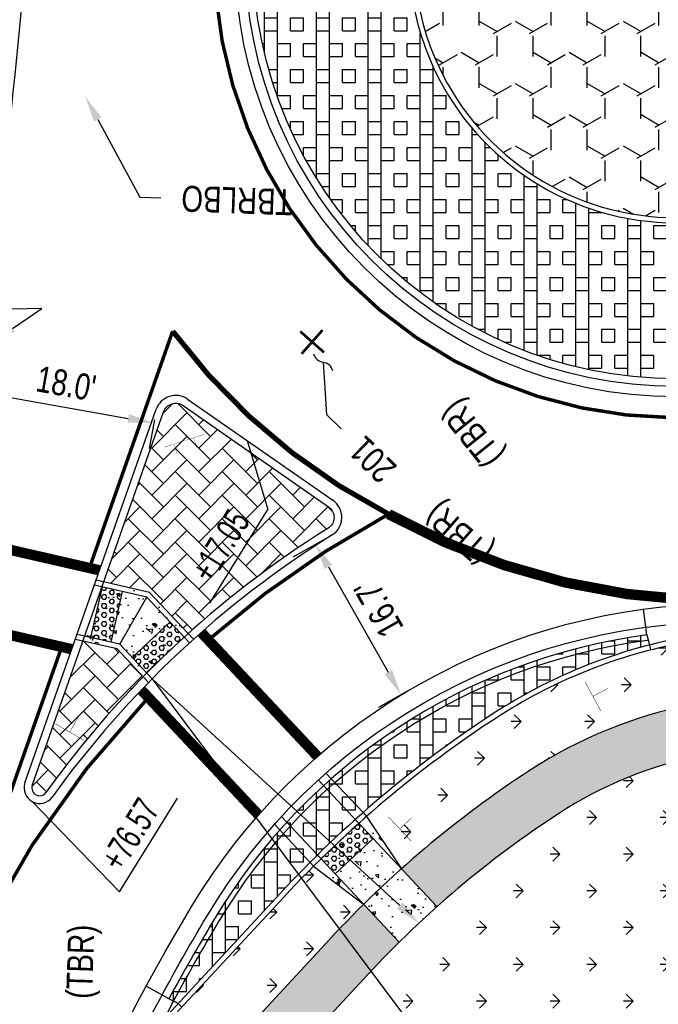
# Model space of a CAD drawing. Header units: feet. Extents: x 161194 to 165526, y 286511 to 289383.
# Tile 9 of 34: x 161426 to 161488, y 288899 to 288994. Entities that reach past the tile are written whole.
import ezdxf
from ezdxf import colors
from ezdxf.entities.mleader import LeaderData, LeaderLine
from ezdxf.math import Vec2, Vec3

# ---------------------------------------------------------------- set-up
doc = ezdxf.new("R2010")
doc.units = ezdxf.units.FT
doc.header["$MEASUREMENT"] = 0
doc.linetypes.add('dotted3_WD4', pattern=[12, 3, -9])
for name, color, linetype in [('DR_P_Text', 1, 'Continuous'), ('DR_P_Underdrain', 1, 'Continuous'), ('PM_P_Edge_Line', 7, 'Continuous'), ('PV_P_Curb', 6, 'Continuous'), ('PV_P_EOP', 7, 'Continuous'), ('PV_P_Walk', 4, 'Continuous'), ('RD_P_Text', 1, 'Continuous'), ('SC_Shading1', 247, 'Continuous'), ('SC_Shading2', 255, 'Continuous'), ('SN_P_Signs', 1, 'Continuous'), ('VG_P_Text', 2, 'Continuous')]:
    doc.layers.add(name, color=color, linetype=linetype)
doc.styles.add('Slanted-Normal', font='font31.shx', dxfattribs={"height": 0.1})
doc.styles.get("Standard").update_dxf_attribs({"font": 'font31.shx'})
doc.dimstyles.new('COEC', dxfattribs={"dimscale": 13.9, "dimtxt": 0.18, "dimasz": 0.18, "dimexe": 0.18, "dimexo": 0.0625, "dimgap": 0.09, "dimtad": 1, "dimzin": 0, "dimdsep": 46, "dimtxsty": 'Standard', "dimcen": 0.09, "dimclrd": 256, "dimclre": 256, "dimclrt": 256, "dimaunit": 1, "dimadec": 4, "dimazin": 0, "dimtfac": 1, "dimtofl": 0, "dimtmove": 0, "dimatfit": 3, "dimfxl": 1, "dimtolj": 1, "dimtzin": 0, "dimlwd": -1, "dimlwe": -1, "dimarcsym": 0})
pattern_1 = [(90, (0, 0), (-5, 3.061616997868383e-16), []), (90, (1.25, 0), (-5, 3.061616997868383e-16), []), (0, (0, 0), (0, 5), [-1.25, 1.25]), (0, (0, 1.25), (0, 5), [-1.25, 1.25]), (0, (0, 2.5), (0, 5), [1.25, -1.25]), (0, (0, 3.75), (0, 5), [1.25, -1.25]), (90, (2.5, 0), (-5, 3.061616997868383e-16), [1.25, -1.25]), (90, (3.75, 0), (-5, 3.061616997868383e-16), [1.25, -1.25])]

# ---------------------------------------------------------------- blocks, each defined once
blk = doc.blocks.new('_Integral')
at = {"color": 0, "linetype": 'ByBlock', "lineweight": -2}
for centre, start, end in [((0.44488802, -0.09133463), 101.9999999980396, 167.9999999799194), ((-0.44488802, 0.09133463), 282.0000000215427, 348.0000000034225)]:
    blk.add_arc(centre, 0.45416667, start, end, dxfattribs=at)
blk = doc.blocks.new('*D1314')
at = {"layer": 'Defpoints', "color": 0, "transparency": 16777216}
for p in [(161456.5101569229, 288943.9581255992), (161464.7519800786, 288929.4841496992), (161463.1607649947, 288928.5780743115)]:
    blk.add_point(p, dxfattribs=at)
at = {"layer": 'DR_P_Text', "transparency": 16777216}
for p, q in [((161455.6411642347, 288943.4633006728), (161452.7464601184, 288941.8149878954)), ((161456.1560041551, 288940.879568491), (161461.9237026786, 288930.7505560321)), ((161463.8829873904, 288928.9893247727), (161460.9882832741, 288927.3410119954))]:
    blk.add_line(p, q, dxfattribs=at)
for points in [[(161456.5180844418, 288941.0857455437), (161455.7939238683, 288940.6733914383), (161454.918941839, 288943.0520502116)], [(161462.2857829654, 288930.9567330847), (161461.5616223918, 288930.5443789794), (161463.1607649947, 288928.5780743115)]]:
    blk.add_solid(points, dxfattribs=at)
at = {"layer": 'DR_P_Text', "transparency": 16777216, "insert": (161460.9950869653, 288936.928418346), "char_height": 2.5, "attachment_point": 5, "rotation": 119.6582064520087}
blk.add_mtext("\\A1;{\\W0.8;16.7'}", dxfattribs=at)
blk = doc.blocks.new('*D1315')
at = {"layer": 'Defpoints', "color": 0, "transparency": 16777216}
for p in [(161421.8981445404, 288959.2072913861), (161439.5737382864, 288956.0565203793), (161439.3382628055, 288954.7355202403)]:
    blk.add_point(p, dxfattribs=at)
at = {"layer": 'DR_P_Text', "transparency": 16777216}
for p, q in [((161421.7226553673, 288958.2228100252), (161421.2239461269, 288955.4250878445)), ((161424.1238724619, 288957.4475683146), (161436.877059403, 288955.1742431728)), ((161439.3982491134, 288955.0720390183), (161438.899539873, 288952.2743168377))]:
    blk.add_line(p, q, dxfattribs=at)
for points in [[(161424.1969929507, 288957.8577688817), (161424.0507519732, 288957.0373677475), (161421.6626690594, 288957.8862912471)], [(161436.9501798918, 288955.5844437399), (161436.8039389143, 288954.7640426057), (161439.3382628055, 288954.7355202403)]]:
    blk.add_solid(points, dxfattribs=at)
at = {"layer": 'DR_P_Text', "transparency": 16777216, "insert": (161430.8953165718, 288958.5259888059), "char_height": 2.5, "attachment_point": 5, "rotation": 349.8928737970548}
blk.add_mtext("\\A1;{\\W0.8;18.0'}", dxfattribs=at)

msp = doc.modelspace()

# ---------------------------------------------------------------- hatches: boundary and pattern name
at = {"layer": 'SC_Shading1', "true_color": 0x7ac1d6}
h = msp.add_hatch(dxfattribs=at)
h.set_pattern_fill('BOX', color=133, scale=5)
h.set_pattern_definition(pattern_1)
edge = h.paths.add_edge_path()
edge.add_arc((161489.6540933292, 288999.7510055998), 40.75000000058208, 0, 360)
edge = h.paths.add_edge_path(flags=16)
edge.add_arc((161489.6540933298, 288999.7510056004), 25.74999999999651, -157.02909225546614, 38.03568410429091, ccw=False)
edge.add_arc((161489.6540933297, 288999.7510056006), 25.74999999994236, 136.006591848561, 202.9709077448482, ccw=False)
edge.add_arc((161489.6540933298, 288999.7510056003), 25.75000000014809, 38.03568410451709, 136.0065918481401, ccw=False)
at = {"layer": 'SC_Shading1'}
h = msp.add_hatch(dxfattribs=at)
h.set_pattern_fill('Y', color=256, scale=16)
h.set_pattern_definition([(329.9999999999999, (3.464096, 0), (5.196156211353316, 3.000006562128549), [2, -4]), (329.9999999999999, (0, 0), (5.196156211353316, 3.000006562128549), [2, -4]), (90, (1.732048, 3), (-5.19616, 3), [2, -4]), (90, (0, 0), (-5.19616, 3), [2, -4]), (29.99999999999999, (0, 2), (-3.788646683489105e-06, 6.000006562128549), [2, -4]), (29.99999999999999, (1.732048, 5), (-3.788646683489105e-06, 6.000006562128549), [2, -4])])
edge = h.paths.add_edge_path()
edge.add_arc((161489.6540933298, 288999.7510056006), 25.249999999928, 202.9709077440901, 398.0356841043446)
edge.add_arc((161489.6540933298, 288999.7510056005), 25.24999999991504, 38.03568410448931, 202.9709077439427)
h = msp.add_hatch(dxfattribs=at)
h.set_pattern_fill('AR-HBONE', color=256, scale=0.4)
h.set_pattern_definition([(45, (-39.15894967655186, -56.37047209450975), (0, 2.262741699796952), [4.800000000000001, -1.6]), (135, (-38.02757882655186, -55.23910124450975), (1.776356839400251e-16, 2.262741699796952), [4.800000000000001, -1.6])])
edge = h.paths.add_edge_path()
edge.add_arc((161441.4604898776, 288955.3930684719), 1.250000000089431, 55.16642135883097, 160.6264326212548, ccw=False)
edge.add_line((161442.1744832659, 288956.4190867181), (161456.1669626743, 288946.6818936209))
edge.add_arc((161455.4529692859, 288945.6558753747), 1.250000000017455, -58.089506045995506, 55.16642135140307, ccw=False)
edge.add_arc((161506.7265696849, 288863.3150112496), 95.7500000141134, 121.9104939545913, 132.0076657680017)
edge.add_line((161442.6477945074, 288934.4625556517), (161438.9270496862, 288938.4285630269))
edge.add_line((161438.9270496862, 288938.4285630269), (161434.5245256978, 288939.436461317))
edge.add_line((161434.5245256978, 288939.436461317), (161440.2812701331, 288955.8077259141))
h = msp.add_hatch(dxfattribs=at)
h.set_pattern_fill('GRASS', color=256, scale=5, angle=90)
h.set_pattern_definition([(180, (169.5115664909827, 51.65592851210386), (-3.535533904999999, -3.535533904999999), [0.9375, -6.133567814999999]), (135, (169.5115664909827, 51.65592851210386), (-3.535533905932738, -3.535533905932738), [0.9375, -4.0625]), (225, (169.5115664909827, 51.65592851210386), (3.535533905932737, -3.535533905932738), [0.9375, -4.0625])])
edge = h.paths.add_edge_path()
edge.add_arc((161531.8253582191, 288835.0219180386), 109.0000000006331, 123.0953517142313, 131.3323844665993, ccw=False)
edge.add_arc((161499.6093524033, 288884.4499361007), 49.99999999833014, 101.37376346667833, 123.0953517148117, ccw=False)
edge.add_line((161489.7489304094, 288933.4680151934), (161502.4726419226, 288936.0275027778))
edge.add_line((161502.4726419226, 288936.0275027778), (161558.5386527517, 288947.3056788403))
edge.add_arc((161585.6548132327, 288812.505961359), 137.4999999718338, 97.91938985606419, 101.3737634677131, ccw=False)
edge.add_line((161566.7100985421, 288948.6946091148), (161568.3765485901, 288942.8658921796))
edge.add_arc((161585.6548132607, 288812.5059611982), 131.5000001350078, 97.55013329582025, 101.3737634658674)
edge.add_line((161559.7219033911, 288941.4235093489), (161503.655892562, 288930.1453332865))
edge.add_line((161503.655892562, 288930.1453332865), (161490.9321810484, 288927.5858457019))
edge.add_arc((161499.6093524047, 288884.4499360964), 44.00000000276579, 101.3737634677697, 123.0953517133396)
edge.add_arc((161531.8253582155, 288835.0219180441), 102.9999999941, 123.0953517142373, 131.7816626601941)
edge.add_line((161463.1970917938, 288911.8279142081), (161459.8389036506, 288916.8690338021))
h = msp.add_hatch(dxfattribs=at)
h.set_pattern_fill('AR-CONC', color=256, scale=0.5, angle=90)
h.set_pattern_definition([(140, (-24.95454081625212, 27.06225697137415), (0.3137606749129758, 3.586300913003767), [0.375, -4.125]), (85.00000000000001, (-24.95454081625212, 27.06225697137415), (-3.760960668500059, -0.6937566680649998), [0.3, -3.3]), (190.45144446, (-24.92839409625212, 27.36111537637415), (-3.447199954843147, 2.89254423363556), [0.31870096, -3.50571056]), (136.1842, (-25.95454081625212, 27.06225697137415), (0.827596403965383, 5.336206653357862), [0.5624999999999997, -6.187499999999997]), (186.63563549, (-25.88557428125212, 27.50694069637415), (-4.870593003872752, 4.673309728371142), [0.47805171, -5.258568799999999]), (81.18416399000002, (-25.95454081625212, 27.06225697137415), (-4.870593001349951, 4.673309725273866), [0.45, -4.950000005]), (111, (-25.70454081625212, 27.56225697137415), (2.013094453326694, 2.984535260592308), [0.375, -4.125]), (56.00000000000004, (-25.70454081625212, 27.56225697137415), (-3.625750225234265, 1.216576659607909), [0.3, -3.3]), (161.45144474, (-25.53678294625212, 27.81096824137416), (-1.612655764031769, 4.201111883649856), [0.3187009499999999, -3.505710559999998]), (127.5, (-24.95454081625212, 27.06225697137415), (-1.664469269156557, 0.06079927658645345), [0, -3.26, 0, -3.35, 0, -3.3125]), (97.49999999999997, (-24.95454081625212, 27.06225697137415), (-1.972058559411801, 1.315347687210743), [0, -1.91, 0, -3.185, 0, -1.2625]), (57.49999999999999, (-24.95454081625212, 25.94725697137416), (0.1127743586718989, 2.669112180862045), [0, -1.249999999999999, 0, -3.899999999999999, 0, -5.174999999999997]), (47.5, (-24.95454081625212, 25.44725697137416), (-0.5005249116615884, 2.915930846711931), [0, -1.625, 0, -2.59, 0, -3.675])])
edge = h.paths.add_edge_path()
edge.add_line((161434.5245256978, 288939.436461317), (161438.9270496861, 288938.4285630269))
edge.add_line((161438.9270496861, 288938.4285630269), (161442.6477945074, 288934.4625556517))
edge.add_arc((161514.8421887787, 288854.853078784), 107.4695276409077, 132.2035263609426, 135.402946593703)
edge.add_line((161438.3172053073, 288930.3092003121), (161435.803707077, 288932.9883823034))
edge.add_line((161435.803707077, 288932.9883823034), (161432.5213776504, 288933.7398272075))
edge.add_line((161432.5213776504, 288933.7398272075), (161434.5245256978, 288939.436461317))
h = msp.add_hatch(dxfattribs=at)
h.set_pattern_fill('HEX', color=256, scale=2)
h.set_pattern_definition([(0, (-3.807020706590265, 2.699074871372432), (0, 0.4330127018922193), [0.25, -0.5]), (120, (-3.807020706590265, 2.699074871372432), (-0.375, -0.2165063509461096), [0.2499999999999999, -0.4999999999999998]), (59.99999999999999, (-3.557020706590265, 2.699074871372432), (-0.3749999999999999, 0.2165063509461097), [0.25, -0.5])])
h.paths.add_polyline_path([(161434.3575966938, 288938.9617418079), (161436.3071589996, 288938.5154159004), (161435.1913442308, 288933.6415101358), (161433.241781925, 288934.0878360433)])
h = msp.add_hatch(dxfattribs=at)
h.set_pattern_fill('GRASS', color=256, scale=5, angle=90)
h.set_pattern_definition([(180, (0, 0), (-3.535533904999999, -3.535533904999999), [0.9375, -6.133567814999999]), (135, (0, 0), (-3.535533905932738, -3.535533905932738), [0.9375, -4.0625]), (225, (0, 0), (3.535533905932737, -3.535533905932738), [0.9375, -4.0625])])
edge = h.paths.add_edge_path()
edge.add_arc((161458.9682483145, 288879.9855272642), 14.00000000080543, 137.1737591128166, 154.1394373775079, ccw=False)
edge.add_line((161448.7003877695, 288889.5024090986), (161459.9503344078, 288901.6400908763))
edge.add_arc((161531.8253582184, 288835.0219180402), 97.99999999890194, 123.09535171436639, 137.173759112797, ccw=False)
edge.add_arc((161499.6093524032, 288884.4499361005), 38.99999999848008, 101.3737634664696, 123.09535171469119, ccw=False)
edge.add_line((161491.9182232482, 288922.6840377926), (161504.6419347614, 288925.2435253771))
edge.add_line((161504.6419347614, 288925.2435253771), (161560.7079455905, 288936.5217014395))
edge.add_arc((161585.6548132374, 288812.5059613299), 126.5000000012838, 90.00000000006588, 101.37376346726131, ccw=False)
edge.add_line((161585.6548132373, 288939.0059613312), (161618.6911788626, 288939.0059613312))
edge.add_arc((161618.6911788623, 288909.0059613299), 30.00000000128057, 77.64034807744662, 89.99999999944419, ccw=False)
edge.add_arc((161593.968693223, 288796.1828754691), 145.4999999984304, 48.180645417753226, 77.64034807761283, ccw=False)
edge.add_line((161690.9858023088, 288904.6168671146), (161686.055183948, 288904.7904662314))
edge.add_line((161686.055183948, 288904.7904662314), (161686.037590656, 288904.2907758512))
edge.add_line((161686.037590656, 288904.2907758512), (161665.071, 288904.7590000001))
edge.add_line((161665.071, 288904.7590000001), (161635.0350000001, 288905.8360000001))
edge.add_line((161635.0350000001, 288905.8360000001), (161601.7229999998, 288906.821))
edge.add_line((161601.7229999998, 288906.821), (161588.73, 288907.219))
edge.add_line((161588.73, 288907.219), (161588.6811246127, 288907.6098567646))
edge.add_line((161588.6811246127, 288907.6098567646), (161582.1554260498, 288902.4647903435))
edge.add_line((161582.1554260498, 288902.4647903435), (161557.3861892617, 288882.935943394))
edge.add_arc((161510.9506894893, 288941.8319904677), 75.00000000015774, 252.5968954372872, 308.2533596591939, ccw=False)
edge.add_line((161488.5187522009, 288870.2651811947), (161445.2851091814, 288883.8163563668))
edge.add_arc((161623.1923741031, 288800.3822193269), 196.5000003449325, 154.1394373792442, 154.8745763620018, ccw=False)
h = msp.add_hatch(dxfattribs=at)
h.set_pattern_fill('HEX', color=256, scale=2)
h.set_pattern_definition([(0, (3.992186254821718, -13.04198310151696), (0, 0.4330127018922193), [0.25, -0.5]), (120, (3.992186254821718, -13.04198310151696), (-0.375, -0.2165063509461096), [0.2499999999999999, -0.4999999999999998]), (59.99999999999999, (4.242186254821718, -13.04198310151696), (-0.3749999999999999, 0.2165063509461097), [0.25, -0.5])])
h.paths.add_polyline_path([(161437.2622030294, 288932.1645296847), (161440.9086901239, 288935.5855137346), (161442.2770837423, 288934.1269188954), (161438.6305966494, 288930.7059348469)])
at = {"layer": 'SC_Shading1', "true_color": 0x7ac1d6}
h = msp.add_hatch(dxfattribs=at)
h.set_pattern_fill('BOX', color=133, scale=5)
h.set_pattern_definition(pattern_1)
edge = h.paths.add_edge_path()
edge.add_line((161486.8250101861, 288934.3379165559), (161487.0732498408, 288933.3692179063))
edge.add_arc((161499.6093524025, 288884.4499361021), 50.49999999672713, 104.3733684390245, 123.0953517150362)
edge.add_arc((161531.8253582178, 288835.0219180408), 109.4999999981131, 123.0953517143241, 137.1737591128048)
edge.add_line((161451.5160203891, 288909.4575295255), (161441.676542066, 288898.8416163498))
edge.add_line((161441.676542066, 288898.8416163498), (161440.7975307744, 288899.3184173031))
edge.add_line((161440.7975307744, 288899.3184173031), (161445.0869647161, 288906.8468298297))
edge.add_arc((161494.4414756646, 288877.344588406), 57.49999999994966, 97.61178508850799, 149.1306301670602, ccw=False)
at = {"layer": 'SC_Shading1'}
h = msp.add_hatch(dxfattribs=at)
h.set_pattern_fill('AR-HBONE', color=256, scale=0.4)
h.set_pattern_definition([(45, (-52.53256294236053, -74.90565974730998), (0, 2.262741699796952), [4.800000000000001, -1.6]), (135, (-51.40119209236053, -73.77428889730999), (1.776356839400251e-16, 2.262741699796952), [4.800000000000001, -1.6])])
edge = h.paths.add_edge_path()
edge.add_line((161432.5213776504, 288933.7398272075), (161435.803707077, 288932.9883823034))
edge.add_line((161435.803707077, 288932.9883823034), (161438.3172053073, 288930.3092003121))
edge.add_arc((161506.7265696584, 288863.315011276), 95.7499999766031, 135.5988071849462, 144.3135557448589)
edge.add_arc((161428.3471886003, 288919.6081957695), 0.7499999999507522, 160.6264326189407, 324.3135557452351, ccw=False)
edge.add_line((161427.6396567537, 288919.8569902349), (161432.5213776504, 288933.7398272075))
h = msp.add_hatch(dxfattribs=at)
h.set_pattern_fill('AR-CONC', color=256, scale=0.5, angle=90)
h.set_pattern_definition([(140, (0, 0), (0.3137606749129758, 3.586300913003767), [0.375, -4.125]), (85.00000000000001, (0, 0), (-3.760960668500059, -0.6937566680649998), [0.3, -3.3]), (190.45144446, (0.02614672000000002, 0.298858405), (-3.447199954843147, 2.89254423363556), [0.31870096, -3.50571056]), (136.1842, (-1, 6.123233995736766e-17), (0.827596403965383, 5.336206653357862), [0.5624999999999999, -6.187499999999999]), (186.63563549, (-0.931033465, 0.444683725), (-4.870593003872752, 4.673309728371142), [0.47805171, -5.258568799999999]), (81.18416399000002, (-1, 6.123233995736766e-17), (-4.870593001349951, 4.673309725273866), [0.45, -4.950000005]), (111, (-0.75, 0.5), (2.013094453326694, 2.984535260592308), [0.375, -4.125]), (56.00000000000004, (-0.75, 0.5), (-3.625750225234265, 1.216576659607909), [0.3, -3.3]), (161.45144474, (-0.58224213, 0.74871127), (-1.612655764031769, 4.201111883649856), [0.31870095, -3.505710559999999]), (127.5, (0, 0), (-1.664469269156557, 0.06079927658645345), [0, -3.26, 0, -3.35, 0, -3.3125]), (97.50000000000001, (0, 0), (-1.972058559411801, 1.315347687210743), [0, -1.91, 0, -3.185, 0, -1.2625]), (57.49999999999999, (-6.827405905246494e-17, -1.115), (0.1127743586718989, 2.669112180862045), [0, -1.25, 0, -3.899999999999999, 0, -5.174999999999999]), (47.5, (-9.889022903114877e-17, -1.615), (-0.5005249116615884, 2.915930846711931), [0, -1.625, 0, -2.59, 0, -3.675])])
edge = h.paths.add_edge_path()
edge.add_line((161459.8389036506, 288916.8690338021), (161463.1970917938, 288911.8279142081))
edge.add_line((161463.1970917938, 288911.8279142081), (161466.5973143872, 288908.2035571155))
edge.add_arc((161615.4777539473, 288747.8948032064), 218.7790708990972, 132.8831853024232, 134.1926842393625)
edge.add_line((161462.9726483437, 288904.7593136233), (161459.5506046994, 288908.4069301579))
edge.add_line((161459.5506046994, 288908.4069301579), (161454.7338217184, 288912.0796561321))
edge.add_arc((161531.8253582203, 288835.021918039), 109.0000000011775, 131.332384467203, 135.0125625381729, ccw=False)
h = msp.add_hatch(dxfattribs=at)
h.set_pattern_fill('HEX', color=256, scale=2)
h.set_pattern_definition([(0, (2.587682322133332, 0.4579097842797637), (0, 0.4330127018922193), [0.25, -0.5]), (120, (2.587682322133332, 0.4579097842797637), (-0.375, -0.2165063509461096), [0.2499999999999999, -0.4999999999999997]), (59.99999999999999, (2.837682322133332, 0.4579097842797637), (-0.3749999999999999, 0.2165063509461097), [0.25, -0.5])])
h.paths.add_polyline_path([(161455.4442806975, 288912.7839331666), (161459.0907677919, 288916.2049172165), (161460.4591614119, 288914.7463223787), (161456.8126743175, 288911.3253383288)])
h = msp.add_hatch(dxfattribs=at)
h.set_pattern_fill('GRASS', color=256, scale=5, angle=90)
h.set_pattern_definition([(180, (145.9890457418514, 26.2514520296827), (-3.535533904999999, -3.535533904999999), [0.9375, -6.133567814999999]), (135, (145.9890457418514, 26.2514520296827), (-3.535533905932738, -3.535533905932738), [0.9375, -4.0625]), (225, (145.9890457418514, 26.2514520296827), (3.535533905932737, -3.535533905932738), [0.9375, -4.0625])])
edge = h.paths.add_edge_path()
edge.add_line((161440.6327830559, 288896.979959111), (161451.8827296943, 288909.1176408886))
edge.add_arc((161531.8253586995, 288835.0219175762), 109.0000006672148, 135.0125625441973, 137.1737591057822, ccw=False)
edge.add_line((161454.7338217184, 288912.0796561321), (161459.5506046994, 288908.4069301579))
edge.add_arc((161531.8253578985, 288835.0219183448), 102.9999995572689, 134.5632843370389, 137.1737591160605)
edge.add_line((161456.2832413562, 288905.0389772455), (161445.0332947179, 288892.9012954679))
edge.add_arc((161458.9682483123, 288879.9855272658), 18.99999999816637, 137.1737591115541, 154.1394373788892)
edge.add_line((161441.8709420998, 288888.2729949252), (161440.4714208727, 288885.3251612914))
edge.add_line((161440.4714208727, 288885.3251612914), (161436.8781012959, 288891.6913123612))
edge.add_arc((161458.9682483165, 288879.9855272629), 25.00000000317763, 137.1737591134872, 152.0804457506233, ccw=False)
h = msp.add_hatch(dxfattribs=at)
h.set_pattern_fill('ANSI31', color=256, scale=12)
h.set_pattern_definition([(45, (0, 0), (-1.060660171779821, 1.060660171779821), [])])
edge = h.paths.add_edge_path()
edge.add_line((161449.2521730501, 288853.2297066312), (161439.7099318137, 288856.220631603))
edge.add_line((161439.7099318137, 288856.220631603), (161439.9411680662, 288862.9214197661))
edge.add_arc((161489.9114231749, 288861.1970055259), 50.00000000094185, 155.4732526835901, 178.023574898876, ccw=False)
edge.add_arc((161623.192373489, 288800.3822196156), 196.4999996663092, 154.8745763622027, 155.4732526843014, ccw=False)
edge.add_line((161445.2851091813, 288883.8163563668), (161449.1376743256, 288882.6088063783))
edge.add_line((161449.1376743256, 288882.6088063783), (161488.5187522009, 288870.2651811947))
edge.add_arc((161510.9506894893, 288941.8319904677), 75.00000000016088, 252.5968954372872, 308.2533596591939)
edge.add_line((161557.3861892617, 288882.935943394), (161582.1554260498, 288902.4647903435))
edge.add_line((161582.1554260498, 288902.4647903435), (161580.0520399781, 288842.7239747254))
edge.add_line((161580.0520399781, 288842.7239747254), (161577.2001348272, 288842.8243861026))
edge.add_line((161577.2001348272, 288842.8243861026), (161577.1042318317, 288843.0131535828))
edge.add_arc((161573.5380773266, 288841.2013748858), 4.000000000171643, 26.93276873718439, 88.01663683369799)
edge.add_line((161573.676514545, 288845.1989785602), (161476.1313726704, 288848.5769717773))
edge.add_arc((161479.5923031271, 288948.5170636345), 100.0000000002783, 252.5968954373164, 268.0166368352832, ccw=False)
edge.add_line((161449.6830534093, 288853.0946512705), (161449.2521730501, 288853.2297066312))
at = {"layer": 'SC_Shading2'}
h = msp.add_hatch(color=256, dxfattribs=at)
h.dxf.hatch_style = 1
edge = h.paths.add_edge_path()
edge.add_line((161503.655892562, 288930.1453332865), (161559.7219033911, 288941.4235093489))
edge.add_arc((161585.6548132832, 288812.5059610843), 131.5000002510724, 99.73038866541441, 101.37376346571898, ccw=False)
edge.add_line((161563.4297147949, 288942.1141979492), (161564.2747755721, 288937.1861281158))
edge.add_arc((161585.6548132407, 288812.5059613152), 126.5000000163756, 99.73038866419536, 101.373763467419)
edge.add_line((161560.7079455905, 288936.5217014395), (161504.6419347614, 288925.2435253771))
edge.add_line((161504.6419347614, 288925.2435253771), (161491.9182232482, 288922.6840377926))
edge.add_arc((161499.6093524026, 288884.4499361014), 38.99999999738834, 101.3737634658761, 123.0953517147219)
edge.add_arc((161542.7378273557, 288820.3362747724), 116.2670934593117, 123.6488683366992, 130.9102377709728)
edge.add_line((161466.5973143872, 288908.2035571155), (161463.1970917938, 288911.8279142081))
edge.add_arc((161531.8253582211, 288835.0219180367), 103.0000000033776, 123.0953517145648, 131.7816626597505, ccw=False)
edge.add_arc((161499.6093524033, 288884.4499361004), 43.99999999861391, 101.37376346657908, 123.0953517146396, ccw=False)
edge.add_line((161490.9321810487, 288927.585845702), (161503.655892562, 288930.1453332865))
h = msp.add_hatch(color=256, dxfattribs=at)
h.dxf.hatch_style = 1
edge = h.paths.add_edge_path()
edge.add_line((161445.0332947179, 288892.9012954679), (161456.2832413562, 288905.0389772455))
edge.add_arc((161662.1912576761, 288708.5496150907), 284.6158474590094, 135.3962031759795, 136.3408402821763, ccw=False)
edge.add_line((161459.5506046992, 288908.406930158), (161462.9726483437, 288904.7593136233))
edge.add_arc((161531.8253587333, 288835.0219175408), 98.00000071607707, 134.6342591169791, 137.173759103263)
edge.add_line((161459.9503344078, 288901.6400908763), (161448.7003877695, 288889.5024090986))
edge.add_arc((161458.9682483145, 288879.9855272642), 14.00000000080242, 137.1737591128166, 154.1394373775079)
edge.add_arc((161623.1923741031, 288800.3822193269), 196.5000003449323, 154.1394373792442, 154.8745763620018)
edge.add_line((161445.2851091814, 288883.8163563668), (161440.4714208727, 288885.3251612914))
edge.add_arc((161623.1923747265, 288800.3822190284), 201.500001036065, 154.1394373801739, 155.06732237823, ccw=False)
edge.add_arc((161458.9682483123, 288879.9855272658), 18.99999999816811, 137.1737591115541, 154.1394373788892, ccw=False)

# ---------------------------------------------------------------- linework, layer by layer
at = {"layer": 'DR_P_Underdrain', "flags": 128}
msp.add_lwpolyline([(161433.2694257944, 288882.7124923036, -0.01057781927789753), (161436.9217218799, 288890.6719987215), (161441.2370364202, 288899.0800168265, -0.01044048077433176), (161445.5161343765, 288906.5902886, -0.228657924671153), (161486.8912403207, 288933.8423223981)], format="xyb", dxfattribs=at)
at = {"layer": 'PM_P_Edge_Line', "color": 2, "flags": 128}
for points, const_width in [([(161490.0987232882, 289044.2487842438, -4935.389470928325), (161490.0626588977, 289044.2491299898)], 0.33333), ([(161444.5925015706, 288933.8512259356, -0.05647883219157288), (161461.9515512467, 288945.9660712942)], 0.333), ([(161399.1727713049, 288768.2453216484), (161400.5803276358, 288808.220548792, -0.08561412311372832), (161419.3216467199, 288897.9037296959, -0.09697419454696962), (161438.8195301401, 288928.3121956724, -0.08982878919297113)], 0.333)]:
    msp.add_lwpolyline(points, format="xyb", dxfattribs=dict(at, const_width=const_width))
at = {"layer": 'PM_P_Edge_Line', "color": 2, "const_width": 0.333}
msp.add_lwpolyline([(161433.1415528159, 288940.7789455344), (161441.158726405, 288963.5785107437)], dxfattribs=at)
at = {"layer": 'PM_P_Edge_Line', "const_width": 0.5, "flags": 128}
msp.add_lwpolyline([(161461.9515512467, 288945.9660712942, -0.1140666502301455), (161441.1587264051, 288963.5785107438, -0.1140666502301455)], format="xyb", dxfattribs=at)
at = {"layer": 'PM_P_Edge_Line', "linetype": 'dotted3_WD4', "ltscale": 0.01, "const_width": 1, "flags": 128}
msp.add_lwpolyline([(161497.0476487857, 288937.6898636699, -0.1385717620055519), (161461.9515512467, 288945.9660712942)], format="xyb", dxfattribs=at)
at = {"layer": 'PM_P_Edge_Line', "const_width": 1, "flags": 128}
for points in [[(161434.1225990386, 288940.5543482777), (161418.8912170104, 288944.0413670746)], [(161431.4517349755, 288932.9588361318), (161417.1059133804, 288936.2431178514)], [(161443.9079719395, 288934.5808781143), (161455.102462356, 288922.6484738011)], [(161438.1343528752, 288929.0425381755), (161449.422941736, 288917.0098326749)]]:
    msp.add_lwpolyline(points, dxfattribs=at)
at = {"layer": 'PM_P_Edge_Line', "color": 2, "const_width": 0.333}
msp.add_lwpolyline([(161398.1733906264, 288768.2805105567), (161399.5809469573, 288808.2557377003, -0.07863137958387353), (161415.7274927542, 288891.2561313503), (161430.4706887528, 288933.1834333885)], format="xyb", dxfattribs=at)
at = {"layer": 'PV_P_Curb'}
for p, q in [((161442.1744832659, 288956.4190867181), (161456.1669626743, 288946.6818936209)), ((161451.8827296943, 288909.1176408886), (161440.6327830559, 288896.979959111))]:
    msp.add_line(p, q, dxfattribs=at)
at = {"layer": 'PV_P_Curb', "flags": 128}
for points in [[(161465.9459877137, 288989.7017156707, 1.140931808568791), (161509.9354927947, 289015.6169230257, 0.8764765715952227)], [(161466.4063392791, 288989.896847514, 1.140931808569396), (161509.5416792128, 289015.3088469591, 0.8764765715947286)]]:
    msp.add_lwpolyline(points, format="xyb", close=True, dxfattribs=at)
at = {"layer": 'PV_P_Curb'}
for points in [[(161427.6396567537, 288919.8569902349), (161440.2812701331, 288955.8077259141, -0.4956432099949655), (161442.1744832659, 288956.4190867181)], [(161456.1669626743, 288946.6818936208, -0.538759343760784), (161456.113711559, 288944.594781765, 0.09806434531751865), (161428.9563547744, 288919.1706839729)], [(161502.3740377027, 288936.5176835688), (161489.6503261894, 288933.9581959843, 0.09506312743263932), (161472.0346355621, 288926.7569685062, 0.06150602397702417), (161451.5160203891, 288909.4575295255), (161440.2660737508, 288897.3198477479, 0.07416225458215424), (161436.0218636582, 288891.10818123)], [(161436.0218636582, 288891.10818123, 0.01320261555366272), (161437.0014491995, 288893.2729115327, -0.02255388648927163), (161439.3236836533, 288898.1593501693, -0.01250748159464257), (161444.4432102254, 288907.2316416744, -0.2608583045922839), (161493.7811214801, 288935.5908452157, 0.04682738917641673), (161502.1453564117, 288936.471682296)]]:
    msp.add_lwpolyline(points, format="xyb", dxfattribs=at)
at = {"layer": 'PV_P_Curb', "flags": 128}
for points in [[(161486.8250101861, 288934.3379165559), (161486.4938595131, 288936.8158873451)], [(161486.8250101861, 288934.3379165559), (161487.0732498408, 288933.3692179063)], [(161487.0732498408, 288933.3692179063), (161487.1973696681, 288932.8848685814)], [(161440.7975307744, 288899.3184173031), (161438.6000025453, 288900.5104196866)], [(161441.676542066, 288898.8416163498), (161440.7975307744, 288899.3184173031)], [(161441.676542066, 288898.8416163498), (161442.0432513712, 288898.5017277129)]]:
    msp.add_lwpolyline(points, dxfattribs=at)
at = {"layer": 'PV_P_Curb'}
for radius in [41.5, 40.75]:
    msp.add_circle((161489.6540933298, 288999.7510056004), radius, dxfattribs=at)
for centre, radius, start, end in [((161494.4414756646, 288877.3445884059), 57.5, 97.61178508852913, 149.1306301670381), ((161499.6093524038, 288884.4499360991), 50, 101.3737634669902, 123.0953517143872), ((161531.825358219, 288835.0219180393), 109, 123.0953517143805, 137.1737591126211), ((161428.3471886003, 288919.6081957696), 0.75, 160.6264326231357, 324.3135557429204), ((161623.1923737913, 288800.3822194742), 207.5, 149.1306301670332, 151.5233251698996)]:
    msp.add_arc(centre, radius, start, end, dxfattribs=at)
at = {"layer": 'PV_P_EOP'}
for p, q in [((161442.6028792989, 288957.0346976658), (161456.5953587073, 288947.2975045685)), ((161426.932124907, 288920.1057847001), (161439.5737382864, 288956.0565203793))]:
    msp.add_line(p, q, dxfattribs=at)
at = {"layer": 'PV_P_EOP', "flags": 128}
for points in [[(161416.9224324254, 288935.4802746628, 0.0399504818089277), (161426.9110528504, 288998.5126564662)], [(161412.9705422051, 288797.7780834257), (161413.3224312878, 288807.7718902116, -0.1265633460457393), (161442.9411164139, 288908.1295359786, -0.253460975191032), (161492.0966353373, 288937.2987519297, 0.03987586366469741), (161501.9796208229, 288938.4784067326)]]:
    msp.add_lwpolyline(points, format="xyb", dxfattribs=at)
at = {"layer": 'PV_P_EOP'}
msp.add_circle((161489.6540933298, 288999.7510056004), 42.5, dxfattribs=at)
for centre, radius, start, end in [((161441.4604898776, 288955.3930684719), 2, 55.16642135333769, 160.6264326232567), ((161455.452969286, 288945.6558753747), 2, 301.9104939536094, 55.16642135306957), ((161506.7265696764, 288863.3150112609), 95, 121.9104939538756, 144.3135557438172), ((161428.3471886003, 288919.6081957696), 1.5, 160.6264326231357, 324.3135557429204)]:
    msp.add_arc(centre, radius, start, end, dxfattribs=at)
at = {"layer": 'PV_P_Walk', "flags": 128}
msp.add_lwpolyline([(161622.2330896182, 288944.0059613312), (161585.6548132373, 288944.0059613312, 0.04966818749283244), (161559.7219033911, 288941.4235093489), (161503.655892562, 288930.1453332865), (161490.9321810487, 288927.585845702, 0.09506312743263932), (161475.5838565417, 288921.3115088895, 0.06150602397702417), (161456.2832413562, 288905.0389772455), (161445.0332947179, 288892.9012954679, 0.07416225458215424), (161441.8709420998, 288888.2729949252, 0.004048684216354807), (161440.4714208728, 288885.3251612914)], format="xyb", dxfattribs=at)
for points in [[(161438.9270496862, 288938.4285630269), (161433.7887410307, 288939.6049092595)], [(161434.3575966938, 288938.9617418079), (161433.241781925, 288934.0878360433)], [(161438.6667711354, 288937.9752146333), (161433.6218120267, 288939.1301897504)], [(161436.3071589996, 288938.5154159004), (161435.1913442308, 288933.6415101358)], [(161436.0639856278, 288933.441730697), (161438.6667711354, 288937.9752146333)], [(161438.6667711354, 288937.9752146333), (161442.7902903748, 288933.5798829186)], [(161438.9270496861, 288938.4285630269), (161443.1610490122, 288933.9154686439)], [(161440.9086901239, 288935.5855137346), (161437.2622030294, 288932.1645296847)], [(161435.803707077, 288932.9883823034), (161431.7855929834, 288933.9082751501)], [(161436.0639856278, 288933.441730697), (161431.9525219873, 288934.3829946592)], [(161442.2770837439, 288934.1269188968), (161438.6305966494, 288930.7059348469)], [(161435.803707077, 288932.9883823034), (161438.8308170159, 288929.7617325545)], [(161436.0639856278, 288933.441730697), (161439.1817579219, 288930.1184423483)], [(161455.9239828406, 288921.0420167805), (161459.4966295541, 288917.2338697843)], [(161455.1793299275, 288920.3741876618), (161466.5973143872, 288908.2035571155)], [(161451.632409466, 288916.8470737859), (161462.9726483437, 288904.7593136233)], [(161459.496629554, 288917.2338697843), (161459.8389036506, 288916.8690338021)], [(161459.8389036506, 288916.8690338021), (161463.1970917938, 288911.8279142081)], [(161450.958418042, 288916.1039253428), (161454.3915476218, 288912.4444921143)], [(161459.0907677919, 288916.2049172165), (161455.4442806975, 288912.7839331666)], [(161460.4591614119, 288914.7463223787), (161456.8126743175, 288911.3253383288)], [(161454.3915476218, 288912.4444921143), (161454.7338217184, 288912.0796561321)], [(161454.7338217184, 288912.0796561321), (161459.5506046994, 288908.4069301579)]]:
    msp.add_lwpolyline(points, dxfattribs=at)
at = {"layer": 'PV_P_Walk'}
msp.add_lwpolyline([(161730.679450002, 288827.5351711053, -0.005784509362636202), (161729.452080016, 288844.8840902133, 0.09008452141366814), (161726.9162535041, 288855.303059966, 0.2385389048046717), (161625.1126037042, 288938.310658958, 0.0539814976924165), (161618.6911788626, 288939.0059613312), (161585.6548132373, 288939.0059613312, 0.04966818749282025), (161560.7079455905, 288936.5217014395), (161504.6419347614, 288925.2435253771), (161491.9182232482, 288922.6840377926, 0.09506312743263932), (161478.3140265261, 288917.1226937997, 0.06150602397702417), (161459.9503344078, 288901.6400908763), (161448.7003877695, 288889.5024090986, 0.07416225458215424), (161446.3702332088, 288886.0920823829, 0.003207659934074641), (161445.2851091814, 288883.8163563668)], format="xyb", dxfattribs=at)
at = {"layer": 'RD_P_Text', "flags": 128}
for points in [[(161448.3473958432, 288953.0371597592), (161450.3115104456, 288946.4053896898)], [(161444.743562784, 288937.4004493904), (161450.3115104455, 288946.4053896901)], [(161427.6538689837, 288918.2780424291), (161436.0484225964, 288909.6212654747)], [(161436.0484225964, 288909.6212654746), (161441.6163702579, 288918.6262057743)]]:
    msp.add_lwpolyline(points, dxfattribs=at)
at = {"layer": 'SN_P_Signs', "flags": 128}
for points, const_width in [([(161442.2287330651, 288953.0140345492), (161440.325505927, 288952.3994399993)], 0.02624999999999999), ([(161444.1319602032, 288953.6286290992), (161442.2287330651, 288953.0140345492)], 0.02624999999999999), ([(161443.4876439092, 288952.3697182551), (161443.1803466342, 288953.3213318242)], 0.02624999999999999), ([(161441.5844167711, 288951.7551237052), (161441.2771194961, 288952.7067372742)], 0.02624999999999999), ([(161480.8732647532, 288929.8247825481), (161482.3975206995, 288927.0111294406)], 0.04199999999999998), ([(161483.0422192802, 288929.1800839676), (161481.6353927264, 288928.4179559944)], 0.04199999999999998), ([(161432.0426375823, 288926.3672011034), (161431.2448802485, 288924.9802680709)], 0.04199999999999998), ([(161429.8579472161, 288925.7780254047), (161432.6318132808, 288924.1825107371)], 0.04199999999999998), ([(161461.9330619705, 288916.8291852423), (161464.1224917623, 288914.4954335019)], 0.04199999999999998), ([(161464.1946527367, 288916.7570242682), (161463.0277768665, 288915.6623093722)], 0.04199999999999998)]:
    msp.add_lwpolyline(points, dxfattribs=dict(at, const_width=const_width))
at = {"layer": 'VG_P_Text', "const_width": 0.25, "elevation": 960.708, "flags": 128}
for points in [[(161453.4472008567, 288963.5514785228), (161455.7287991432, 288961.5345214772)], [(161453.5795214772, 288961.4022008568), (161455.5964785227, 288963.6837991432)]]:
    msp.add_lwpolyline(points, dxfattribs=at)

# ---------------------------------------------------------------- texts
at = {"layer": 'DR_P_Text', "attachment_point": 5, "style": 'Slanted-Normal'}
for insert, char_height, rotation in [((161468.9316488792, 288944.3233145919), 2.5, 138.82645394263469), ((161432.6311018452, 288902.8706582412, -960.8809999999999), 2.499999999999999, 88.20990493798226)]:
    msp.add_mtext('{\\W0.8;(TBR)}', dxfattribs=dict(at, insert=insert, char_height=char_height, rotation=rotation))
at = {"layer": 'RD_P_Text', "insert": (161470.2425890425, 288953.9205970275), "char_height": 2.5, "attachment_point": 5, "rotation": 128.79749999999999, "style": 'Slanted-Normal'}
msp.add_mtext('{\\W0.8;(TBR)}', dxfattribs=at)
at = {"layer": 'RD_P_Text', "char_height": 2.5, "attachment_point": 5, "rotation": 58.2706094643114}
for s, insert in [('{\\W0.7;+17.05}', (161445.7455086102, 288942.9182989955)), ('{\\W0.7;+76.57}', (161437.0503684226, 288915.1391150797))]:
    msp.add_mtext_dynamic_manual_height_columns(s, width=7.851670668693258, gutter_width=9.999999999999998, heights=[0], dxfattribs=dict(at, insert=insert))

# ---------------------------------------------------------------- dimensions: what is measured, and where the dimension line sits
at = {"layer": 'DR_P_Text'}
for p1, p2, distance, text, picture, middle in [((161421.8981445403, 288959.2072913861), (161439.5737382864, 288956.0565203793), -1.3418234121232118, "{\\W0.8;18.0'}", '*D1315', (161430.8953165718, 288958.5259888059)), ((161456.5101569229, 288943.9581255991), (161464.7519800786, 288929.4841496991), -1.8311029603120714, "{\\W0.8;16.7'}", '*D1314', (161460.9950869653, 288936.928418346))]:
    dim = msp.add_aligned_dim(p1=p1, p2=p2, distance=distance, text=text, dimstyle='COEC', override={"dimscale": 20, "dimtxt": 0.125, "dimasz": 0.125, "dimexe": 0.125, "dimexo": 0.05, "dimgap": 0.05}, dxfattribs=at)
    dim.commit()
    dim.dimension.update_dxf_attribs({"geometry": picture, "text_midpoint": middle})

# ---------------------------------------------------------------- leaders
ml = msp.add_multileader_mtext('Standard', dxfattribs=at)
ml.set_content('{\\W0.8;TBRLBO}', color=256, style='Slanted-Normal')
ml.set_leader_properties()
ml.build(insert=Vec2(0, 0))
ml.multileader.update_dxf_attribs({"dogleg_length": 0.1, "arrow_head_size": 2.5, "scale": 20})
ctx = ml.context
ctx.base_point, ctx.scale, ctx.char_height, ctx.arrow_head_size, ctx.plane_origin, ctx.plane_x_axis, ctx.plane_y_axis = Vec3(161454.9819589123, 288975.8898707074), 20, 2.5, 2.5, Vec3(161387.2047582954, 288909.3719853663), Vec3(-0.9993807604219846, 0.03518658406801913), Vec3(-0.03518658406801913, -0.9993807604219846)
ctx.text_align_type = 2
notes = []
notes.append((ctx, [(0, (1, 1, 0), (161438.0083491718, 288976.4874841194), (0.9993807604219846, -0.03518658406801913), 2, [(1, [(161432.748, 288986.156)], 0, [])])]))
ctx.mtext.insert, ctx.mtext.text_direction, ctx.mtext.rotation, ctx.mtext.alignment, ctx.mtext.flow_direction = Vec3(161441.9618889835, 288975.0975118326), Vec3(-0.9993807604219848, 0.0351865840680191), 3.106398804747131, 3, 5
ml = msp.add_multileader_mtext('Standard', dxfattribs=at)
ml.set_content('{\\W0.8;TBR}', color=256, style='Slanted-Normal')
ml.set_leader_properties()
ml.build(insert=Vec2(0, 0))
ml.multileader.update_dxf_attribs({"dogleg_length": 0.1, "arrow_head_size": 2.5, "scale": 20})
ctx = ml.context
ctx.base_point, ctx.scale, ctx.char_height, ctx.arrow_head_size, ctx.plane_origin, ctx.plane_x_axis, ctx.plane_y_axis = Vec3(161414.672356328, 288967.4607695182), 20, 2.5, 2.5, Vec3(161364.8987257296, 289019.2362457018), Vec3(0.0312379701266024, 0.9995119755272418), Vec3(-0.9995119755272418, 0.0312379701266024)
notes.append((ctx, [(1, (1, 1, 0), (161414.6098803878, 288965.4617455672), (0.0312379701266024, 0.9995119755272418), 2, [(1, [(161423.6381387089, 288962.4551462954), (161428.563893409, 288965.7461717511)], 0, [])])]))
ctx.mtext.insert, ctx.mtext.text_direction, ctx.mtext.rotation, ctx.mtext.flow_direction = Vec3(161413.4854422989, 288969.4988409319), Vec3(0.03123797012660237, 0.9995119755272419), 1.539553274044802, 5
ml = msp.add_multileader_mtext('Standard', dxfattribs=at)
ml.set_content('{\\W0.8;C.R.\\PA2}', color=256, style='Slanted-Normal')
ml.set_leader_properties()
ml.build(insert=Vec2(0, 0))
ml.multileader.update_dxf_attribs({"dogleg_length": 0.1, "arrow_head_size": 2.5, "scale": 20})
ctx = ml.context
ctx.base_point, ctx.scale, ctx.char_height, ctx.arrow_head_size, ctx.plane_origin, ctx.plane_x_axis, ctx.plane_y_axis = Vec3(161458.2774317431, 288886.5243331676), 20, 2.5, 2.5, Vec3(161421.8591487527, 288974.3961695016), Vec3(0.525908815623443, 0.8505409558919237), Vec3(-0.8505409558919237, 0.525908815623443)
ctx.text_align_type = 2
notes.append((ctx, [(0, (1, 1, 0), (161464.4046868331, 288896.4338103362), (-0.5259088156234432, -0.8505409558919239), 2, [(0, [(161464.8822056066, 288906.5943590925), (161439.1817579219, 288930.1184423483)], 0, [])])]))
ctx.mtext.insert, ctx.mtext.text_direction, ctx.mtext.rotation, ctx.mtext.alignment, ctx.mtext.flow_direction = Vec3(161461.2378753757, 288893.6890325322), Vec3(0.525908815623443, 0.8505409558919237), 1.017013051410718, 3, 5
at = {"layer": 'RD_P_Text'}
ml = msp.add_multileader_mtext('Standard', dxfattribs=at)
ml.set_content('{\\W0.8;201}', color=256, style='Slanted-Normal')
ml.set_leader_properties()
ml.set_arrow_properties(name='INTEGRAL')
ml.build(insert=Vec2(0, 0))
ml.multileader.update_dxf_attribs({"dogleg_length": 0.1, "arrow_head_size": 2.5, "scale": 20})
ctx = ml.context
ctx.base_point, ctx.scale, ctx.char_height, ctx.arrow_head_size, ctx.plane_origin, ctx.plane_x_axis, ctx.plane_y_axis = Vec3(161463.4168678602, 288948.2521113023), 20, 2.5, 2.5, Vec3(161385.2387674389, 288911.1269034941), Vec3(-0.7136001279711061, 0.7005532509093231), Vec3(-0.7005532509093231, -0.7136001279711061)
ctx.text_align_type = 2
notes.append((ctx, [(0, (1, 1, 0), (161455.963710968, 288955.5690008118), (0.7136001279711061, -0.7005532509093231), 2, [(1, [(161455.6555127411, 288960.5810094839)], 0, [])])]))
ctx.mtext.insert, ctx.mtext.text_direction, ctx.mtext.rotation, ctx.mtext.alignment, ctx.mtext.flow_direction = Vec3(161457.9424199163, 288951.8747876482), Vec3(-0.7136001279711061, 0.7005532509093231), 2.365420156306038, 3, 5
for ctx, leaders in notes:
    for number, flags, end, landing, length, lines in leaders:
        leader = LeaderData()
        leader.index, (leader.has_last_leader_line, leader.has_dogleg_vector, leader.attachment_direction) = number, flags
        leader.last_leader_point, leader.dogleg_vector, leader.dogleg_length = Vec3(end), Vec3(landing), length
        for number, points, colour, breaks in lines:
            line = LeaderLine()
            line.index, line.vertices, line.color, line.breaks = number, Vec3.list(points), colors.encode_raw_color(colour), breaks
            leader.lines.append(line)
        ctx.leaders.append(leader)

doc.saveas('drawing.dxf')
